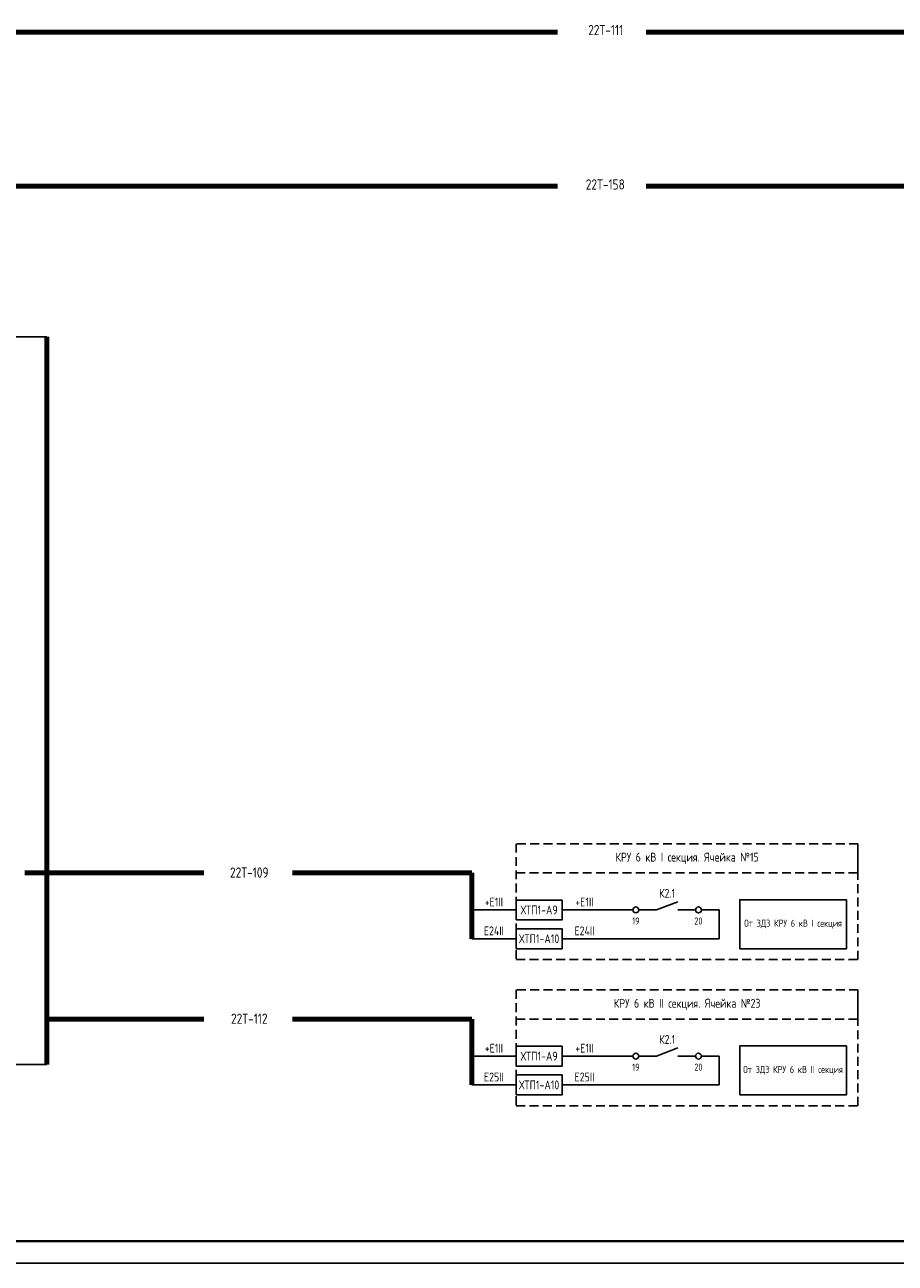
# Model space of a CAD drawing. Header units: millimetres. Extents: x 616 to 6196, y 2487 to 5711.
# Tile 26 of 46: x 3087 to 3284, y 5117 to 5397. Entities that reach past the tile are written whole.
import ezdxf
from ezdxf.enums import TextEntityAlignment as Align

# ---------------------------------------------------------------- set-up
doc = ezdxf.new("R2010")
doc.units = ezdxf.units.MM
doc.linetypes.add('JIS_02_2.0', pattern=[3, 2, -1])
doc.styles.add('SIMPLEX', font='GOST.ttf', dxfattribs={"height": 5})

msp = doc.modelspace()

# ---------------------------------------------------------------- linework, layer by layer
at = {"lineweight": 80}
for p, q in [((3077.47, 5394.96), (3207.76, 5394.96)), ((3378.05, 5394.96), (3227.76, 5394.96)), ((3082.47, 5360.23), (3207.76, 5360.23)), ((3227.76, 5360.23), (3373.05, 5360.23)), ((3092.47, 5326.21), (3092.47, 5161.91)), ((3127.92, 5205.18), (3087.47, 5205.18)), ((3188.38, 5205.18), (3147.92, 5205.18)), ((3188.38, 5190.31), (3188.38, 5205.18)), ((3127.92, 5172.18), (3092.47, 5172.18)), ((3188.38, 5172.18), (3147.92, 5172.18)), ((3188.38, 5157.31), (3188.38, 5172.18))]:
    msp.add_line(p, q, dxfattribs=at)
for p, q in [((3047.47, 5326.21), (3092.47, 5326.21)), ((3230.09, 5196.81), (3234.9, 5198.64)), ((3188.38, 5196.81), (3198.44, 5196.81)), ((3224.77, 5196.81), (3208.77, 5196.81)), ((3230.09, 5196.81), (3226.09, 5196.81)), ((3234.9, 5196.81), (3238.9, 5196.81)), ((3240.23, 5196.81), (3244.23, 5196.81)), ((3244.23, 5190.31), (3244.23, 5196.81)), ((3188.38, 5190.31), (3198.44, 5190.31)), ((3244.23, 5190.31), (3208.77, 5190.31)), ((3230.09, 5163.81), (3234.9, 5165.64)), ((3092.47, 5161.91), (3047.47, 5161.91)), ((3188.38, 5163.81), (3198.44, 5163.81)), ((3224.77, 5163.81), (3208.77, 5163.81)), ((3230.09, 5163.81), (3226.09, 5163.81)), ((3234.9, 5163.81), (3238.9, 5163.81)), ((3240.23, 5163.81), (3244.23, 5163.81)), ((3244.23, 5157.31), (3244.23, 5163.81)), ((3188.38, 5157.31), (3198.44, 5157.31)), ((3244.23, 5157.31), (3208.77, 5157.31))]:
    msp.add_line(p, q)
at = {"lineweight": 40}
msp.add_line((2815.65, 5122.04), (3631.65, 5122.04), dxfattribs=at)
at = {"lineweight": -2}
msp.add_line((2795.65, 5117.04), (3636.65, 5117.04), dxfattribs=at)
at = {"color": 32, "linetype": 'JIS_02_2.0', "true_color": 0xcd6928}
for points in [[(3275.58, 5211.75), (3198.44, 5211.75), (3198.44, 5185.61), (3275.58, 5185.61)], [(3275.58, 5211.75), (3198.44, 5211.75), (3198.44, 5205.18), (3275.58, 5205.18)], [(3275.58, 5178.74), (3198.44, 5178.74), (3198.44, 5152.61), (3275.58, 5152.61)], [(3275.58, 5178.74), (3198.44, 5178.74), (3198.44, 5172.18), (3275.58, 5172.18)]]:
    msp.add_lwpolyline(points, close=True, dxfattribs=at)
for points in [[(3198.44, 5194.55), (3208.77, 5194.55), (3208.77, 5199.05), (3198.44, 5199.05)], [(3198.44, 5188.05), (3208.77, 5188.05), (3208.77, 5192.55), (3198.44, 5192.55)], [(3198.44, 5161.55), (3208.77, 5161.55), (3208.77, 5166.05), (3198.44, 5166.05)], [(3198.44, 5155.05), (3208.77, 5155.05), (3208.77, 5159.55), (3198.44, 5159.55)]]:
    msp.add_lwpolyline(points, close=True)
at = {"color": 7}
for points in [[(3248.89, 5188.05), (3272.97, 5188.05), (3272.97, 5199.12), (3248.89, 5199.12)], [(3248.89, 5155.05), (3272.97, 5155.05), (3272.97, 5166.12), (3248.89, 5166.12)]]:
    msp.add_lwpolyline(points, close=True, dxfattribs=at)
for centre in [(3225.43, 5196.81), (3239.56, 5196.81), (3225.43, 5163.81), (3239.56, 5163.81)]:
    msp.add_circle(centre, 0.663)

# ---------------------------------------------------------------- texts
at = {"color": 4, "style": 'SIMPLEX'}
for s, p in [('22Т-111', (3218.63, 5394.32)), ('22Т-158', (3218.54, 5359.46)), ('22Т-109', (3138.16, 5204.1)), ('22Т-112', (3138.16, 5171.1))]:
    msp.add_text(s, height=2.304, dxfattribs=at).set_placement(p, align=Align.CENTER)
at = {"char_height": 2, "attachment_point": 5, "style": 'SIMPLEX'}
for s, insert, width in [('КРУ 6 кВ I секция. Ячейка №15', (3237.01, 5208.46), 77.1401), ('К2.1', (3232.5, 5200.57), 4.808), ('+Е1II', (3193.38, 5198.59), 10), ('+Е1II', (3213.83, 5198.59), 10), ('ХТП1-А9', (3203.6, 5196.8), 10.3212), ('Е24II', (3193.38, 5192.09), 10), ('Е24II', (3213.83, 5192.09), 10), ('ХТП1-А10', (3203.6, 5190.3), 10.3212), ('КРУ 6 кВ II секция. Ячейка №23', (3237.01, 5175.46), 77.1401), ('К2.1', (3232.5, 5167.57), 4.808), ('+Е1II', (3193.38, 5165.59), 10), ('ХТП1-А9', (3203.6, 5163.8), 10.3212), ('+Е1II', (3213.83, 5165.59), 10), ('Е25II', (3193.38, 5159.09), 10), ('Е25II', (3213.83, 5159.09), 10), ('ХТП1-А10', (3203.6, 5157.3), 10.3212)]:
    msp.add_mtext(s, dxfattribs=dict(at, insert=insert, width=width))
at = {"color": 7, "char_height": 1.6, "attachment_point": 5, "style": 'SIMPLEX'}
for s, insert, width in [('От ЗДЗ КРУ 6 кВ I секция', (3260.93, 5193.59), 24.073), ('19', (3225.43, 5194.31), 2.2967), ('20', (3239.56, 5194.31), 2.2967), ('19', (3225.43, 5161.31), 2.2967), ('20', (3239.56, 5161.31), 2.2967), ('От ЗДЗ КРУ 6 кВ II секция', (3260.93, 5160.58), 24.073)]:
    msp.add_mtext(s, dxfattribs=dict(at, insert=insert, width=width))

doc.saveas('drawing.dxf')
